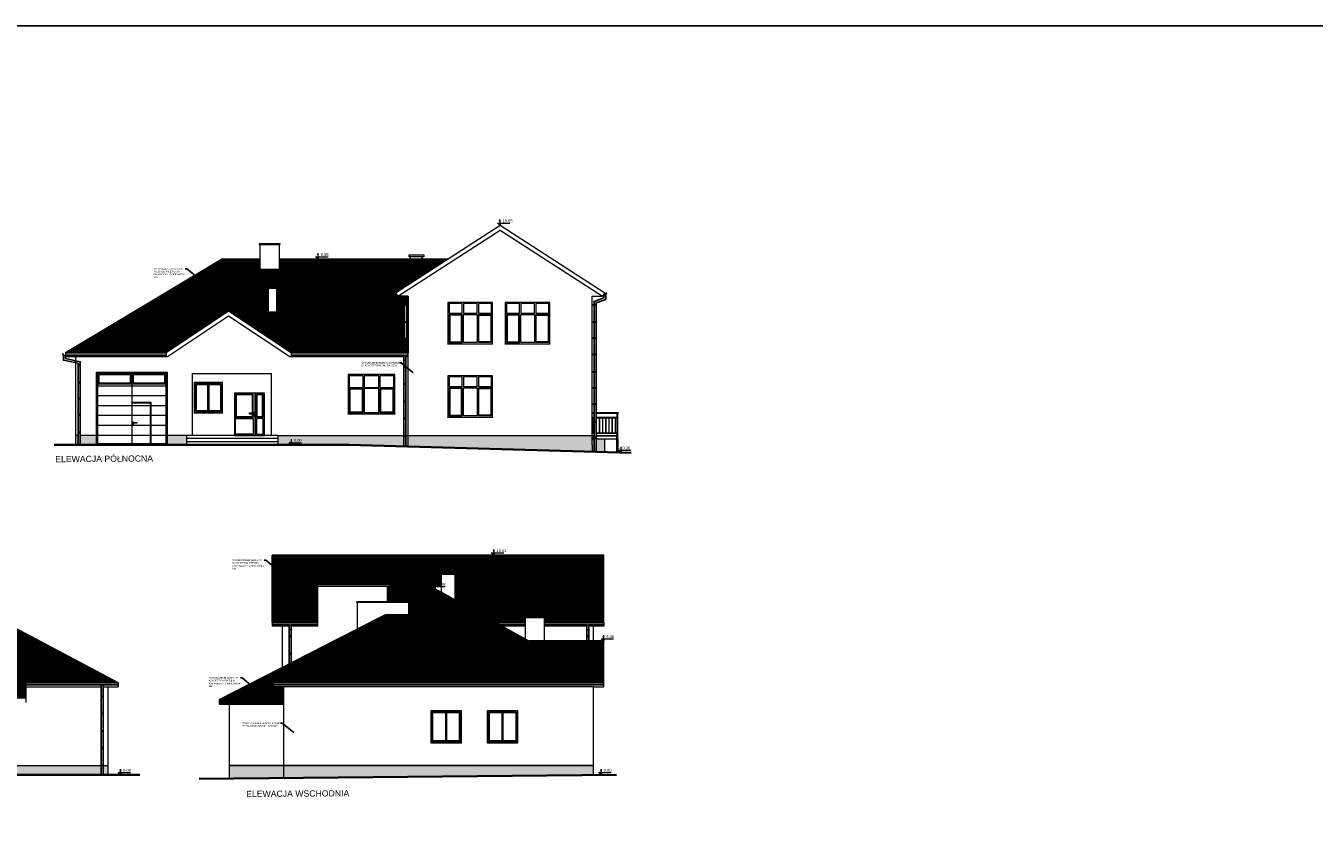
# Model space of a CAD drawing. Header units: millimetres. Extents: x -2720 to 125583, y -8970 to 34912.
# Tile 73 of 105: x 16755 to 22982, y 21323 to 25261. Entities that reach past the tile are written whole.
import ezdxf
from ezdxf import colors
from ezdxf.entities.mleader import LeaderData, LeaderLine
from ezdxf.enums import TextEntityAlignment as Align
from ezdxf.math import Vec2, Vec3

# ---------------------------------------------------------------- set-up
doc = ezdxf.new("R2010")
doc.units = ezdxf.units.MM
doc.layers.add('000_HATCH', color=253, linetype='Continuous', lineweight=5, transparency=0.5)
for name, color, linetype, lineweight in [('A_KONST_ISTNIEJĄCE', 83, 'Continuous', 25), ('A_OPISY', 40, 'Continuous', 9), ('A_WIDOK', 141, 'Continuous', 13)]:
    doc.layers.add(name, color=color, linetype=linetype, lineweight=lineweight)
doc.layers.add('A_RYNNY', color=71, linetype='Continuous')
doc.styles.add('APLUS', font='arial.ttf', dxfattribs={"width": 0.6})
doc.styles.get("Standard").update_dxf_attribs({"font": 'arial.ttf'})
pattern_1 = [(90, (-3039.768, -2375.465), (-6.35, 0), [])]
pattern_2 = [(90, (-7039.768, -2375.465), (-6.35, 0), [])]

# ---------------------------------------------------------------- blocks, each defined once
blk = doc.blocks.new('*U122')
at = {"layer": 'A_WIDOK', "ltscale": 2}
for p, q in [((8.9, 0), (8.9, -73)), ((9.9, 0), (9.9, -73))]:
    blk.add_line(p, q, dxfattribs=at)
blk = doc.blocks.new('*U123')
at = {"layer": 'A_WIDOK', "color": 0, "linetype": 'ByBlock', "lineweight": -2, "transparency": 16777216}
for p in [(13160.8, 20401.2), (13176.1, 20401.2), (13191.4, 20401.2), (13206.6, 20401.2), (13221.9, 20401.2), (13237.2, 20401.2), (13252.5, 20401.2), (13267.8, 20401.2)]:
    blk.add_blockref('*U122', p, dxfattribs=at)
blk = doc.blocks.new('*U8')
blk.add_hatch(color=256).paths.add_polyline_path([(0, 0.153), (-0.198, 0.153), (0, 0)])
blk.add_line((0, 0.153), (0, 0.4))
blk.add_lwpolyline([(0, 0.153), (0, 0), (-0.198, 0.153), (0.685, 0.153)])
at = {"style": 'APLUS', "width": 0.8}
blk.add_attdef('%%P_0.00', text='', height=0.2, dxfattribs=at).set_placement((-0.146, 0.153), align=Align.BOTTOM_LEFT)

msp = doc.modelspace()

# ---------------------------------------------------------------- hatches: boundary and pattern name
at = {"layer": '000_HATCH', "ltscale": 2}
h = msp.add_hatch(dxfattribs=at)
h.set_pattern_fill('ANSI31', color=256, scale=2, angle=45)
h.set_pattern_definition(pattern_1)
h.paths.add_polyline_path([(18584.38, 23914.45), (18594.38, 23914.45), (18594.38, 23913.29), (18603.42, 23913.29), (18603.42, 23954.99), (18553.42, 23954.99), (18542.57, 23971.8), (18795.55, 24134.99), (17979.42, 24134.99), (17979.42, 24084.2), (17888.42, 24084.2), (17888.42, 24134.99), (17705.42, 24134.99), (16947.42, 23681.99), (16997.42, 23681.99), (17243.39, 23681.99), (17229.79, 23692.51), (17243.39, 23692.51), (17243.39, 23681.99), (17433.37, 23681.99), (17735.42, 23883.01), (17721.82, 23893.53), (17735.42, 23893.53), (17735.42, 23883.01), (18037.46, 23681.99), (18375.29, 23681.99), (18361.69, 23692.51), (18375.29, 23692.51), (18375.29, 23681.99), (18603.42, 23681.99), (18603.42, 23751.76), (18594.38, 23751.76), (18594.38, 23750.61), (18584.38, 23750.61), (18584.38, 23709.32, -1), (18594.38, 23709.32, -1), (18584.38, 23709.32)])
h.paths.add_polyline_path([(17966.42, 23878.01), (17928.42, 23878.01), (17928.42, 23993.01), (17923.42, 23993.01), (17923.42, 23996.01), (17971.42, 23996.01), (17971.42, 23993.01), (17966.42, 23993.01)], flags=16)
h.paths.add_polyline_path([(18534.02, 23969.95), (18534.01, 23970.21), (18534.1, 23970.45), (18534.25, 23970.65), (18534.46, 23970.77), (18535.03, 23970.86), (18535.06, 23970.66), (18535.13, 23970.61), (18535.27, 23970.41), (18535.33, 23970.16), (18535.13, 23970.1), (18535.5, 23967.05), (18536.24, 23965.1), (18537.43, 23963.43), (18538.97, 23962.14), (18540.76, 23961.33), (18542.69, 23961.06), (18544.62, 23961.33), (18546.41, 23962.14), (18547.96, 23963.43), (18548, 23963.39), (18545.64, 23961.43), (18541.69, 23960.86), (18538.01, 23962.52), (18535.58, 23965.95), (18535.3, 23968.24), (18534.1, 23969.71)], flags=16)
h.paths.add_polyline_path([(17721.28, 23890.75), (17776.91, 23890.75), (17776.91, 23915.52), (17721.28, 23915.52)], flags=24)
h.paths.add_polyline_path([(17229.25, 23689.73), (17284.88, 23689.73), (17284.88, 23714.49), (17229.25, 23714.49)], flags=24)
h.paths.add_polyline_path([(18361.15, 23689.73), (18416.78, 23689.73), (18416.78, 23714.49), (18361.15, 23714.49)], flags=24)
h = msp.add_hatch(dxfattribs=at)
h.set_pattern_fill('LINE', color=256, scale=15)
h.set_pattern_definition([(0, (-13623.94, -11529.38), (0, 47.625), [])])
h.paths.add_polyline_path([(17101.42, 23531.24), (17267.42, 23531.24), (17267.42, 23242.99), (17101.42, 23242.99)])
h.paths.add_polyline_path([(17267.42, 23531.24), (17433.42, 23531.24), (17433.42, 23242.99), (17361.42, 23242.99), (17361.42, 23441.99), (17267.42, 23441.99)])
h.paths.add_polyline_path([(17267.42, 23437.99), (17357.42, 23437.99), (17357.42, 23242.99), (17267.42, 23242.99)], flags=17)
h.paths.add_polyline_path([(17289.07, 23354.26), (17275.82, 23354.26), (17275.82, 23359.55), (17272.34, 23359.55), (17272.34, 23332.97), (17275.82, 23332.97), (17275.82, 23351.3), (17289.07, 23351.3)], flags=16)
h = msp.add_hatch(dxfattribs=at)
h.set_pattern_fill('AR-SAND', color=256, scale=0.2)
h.set_pattern_definition([(37.5, (-3039.768, -2075.465), (-0.3200063, 9.7882647), [0, -7.7216, 0, -8.636, 0, -8.255]), (7.5, (-3039.768, -2075.465), (8.9904657, 14.336502), [0, -4.1656, 0, -6.9596, 0, -2.667]), (327.5, (-3046.016, -2075.465), (15.8198474, 0.0287437), [0, -2.54, 0, -9.144, 0, -11.938]), (317.5, (-3046.016, -2075.465), (15.271129, 4.4585865), [0, -1.27, 0, -5.9944, 0, -6.858])])
h.paths.add_polyline_path([(19551.92, 23265.99), (19511.42, 23265.99), (19511.42, 23203.51), (19551.92, 23202.38)])
h.paths.add_polyline_path([(19501.42, 23265.99), (19492.42, 23265.99), (19492.42, 23236.99), (19492.42, 23204.05), (19501.42, 23203.79)])
h.paths.add_polyline_path([(19492.42, 23265.99), (19492.42, 23281.99), (18603.42, 23281.99), (18603.42, 23228.96), (19492.42, 23204.05), (19492.42, 23236.99)])
h.paths.add_polyline_path([(18603.42, 23281.99), (18592.47, 23281.99), (18592.47, 23279.89), (18592.47, 23229.26), (18603.42, 23228.96)])
h.paths.add_polyline_path([(18582.47, 23281.99), (17973.42, 23281.99), (17973.42, 23236.99), (18316.75, 23236.99), (18582.47, 23229.54)])
h.paths.add_polyline_path([(17531.42, 23281.99), (17439.42, 23281.99), (17439.42, 23236.99), (17531.42, 23236.99)])
h.paths.add_polyline_path([(17095.42, 23281.99), (17018.45, 23281.99), (17018.45, 23236.99), (17095.42, 23236.99)])
h.paths.add_polyline_path([(17008.45, 23281.99), (16997.42, 23281.99), (16997.42, 23236.99), (17008.45, 23236.99)])
h.paths.add_polyline_path([(18025.83, 23244.73), (18080.91, 23244.73), (18080.91, 23269.49), (18025.83, 23269.49)], flags=24)
h = msp.add_hatch(dxfattribs=at)
h.set_pattern_fill('ANSI31', color=256, scale=2, angle=45)
h.set_pattern_definition(pattern_1)
h.paths.add_polyline_path([(19548.96, 22704.68), (17945.96, 22704.68), (17945.96, 22378.69), (18165.96, 22378.69), (18165.96, 22554.68), (18161.89, 22554.68), (18161.89, 22562.68), (18510.86, 22562.68), (18510.86, 22554.68), (18503.96, 22554.68), (18503.96, 22479.59), (18612.82, 22479.59), (18734.46, 22541.88), (18720.86, 22552.4), (18764.46, 22552.4), (18764.46, 22611.88), (18759.46, 22611.88), (18759.46, 22614.88), (18834.46, 22614.88), (18834.46, 22611.88), (18829.46, 22611.88), (18829.46, 22489.05), (19027.89, 22378.69), (19169.96, 22378.69), (19169.96, 22402.91), (19164.96, 22402.91), (19164.96, 22405.91), (19266.96, 22405.91), (19266.96, 22402.91), (19261.96, 22402.91), (19261.96, 22378.69), (19548.96, 22378.69)])
h.paths.add_polyline_path([(18720.33, 22549.62), (18775.95, 22549.62), (18775.95, 22574.39), (18720.33, 22574.39)], flags=24)
h = msp.add_hatch(dxfattribs=at)
h.set_pattern_fill('ANSI31', color=256, scale=2, angle=45)
h.set_pattern_definition(pattern_1)
h.paths.add_polyline_path([(16802.85, 22251.36), (16802.85, 22210.77), (16867.28, 22210.77), (16867.28, 22251.36)], flags=0)
h.paths.add_polyline_path([(15476.96, 22461.81), (15476.96, 22541.69), (15353.13, 22541.69)])
edge = h.paths.add_edge_path()
edge.add_line((15534.96, 22541.69), (15534.96, 22424.39))
edge.add_line((15534.96, 22424.39), (15605.8, 22378.69))
edge.add_line((15605.8, 22378.69), (15600.64, 22370.7))
edge.add_line((15600.64, 22370.7), (15600.64, 22370.07))
edge.add_line((15600.64, 22370.07), (15601.92, 22369))
edge.add_line((15601.92, 22369), (15603.72, 22368.2))
edge.add_line((15603.72, 22368.2), (15605.64, 22367.92))
edge.add_line((15605.64, 22367.92), (15607.57, 22368.2))
edge.add_line((15607.57, 22368.2), (15609.37, 22369))
edge.add_line((15609.37, 22369), (15610.91, 22370.29))
edge.add_line((15610.91, 22370.29), (15612.09, 22371.96))
edge.add_line((15612.09, 22371.96), (15612.84, 22373.91))
edge.add_line((15612.84, 22373.91), (15613.27, 22377.46))
edge.add_line((15613.27, 22377.46), (15613.24, 22377.44))
edge.add_line((15613.24, 22377.44), (15613.11, 22377.25))
edge.add_line((15613.11, 22377.25), (15613.05, 22377.01))
edge.add_line((15613.05, 22377.01), (15613, 22377.02))
edge.add_line((15613, 22377.02), (15613.56, 22379.16))
edge.add_line((15613.56, 22379.16), (15614.15, 22377.43))
edge.add_line((15614.15, 22377.43), (15614.24, 22377.31))
edge.add_line((15614.24, 22377.31), (15614.32, 22377.07))
edge.add_line((15614.32, 22377.07), (15614.32, 22376.81))
edge.add_line((15614.32, 22376.81), (15613.05, 22373.23))
edge.add_line((15613.05, 22373.23), (15610.64, 22369.82))
edge.add_line((15610.64, 22369.82), (15610.64, 22346.28))
edge.add_line((15610.64, 22346.28), (15563.96, 22329.36))
edge.add_line((15563.96, 22329.36), (15563.96, 22116.18))
edge.add_arc((15558.96, 22116.18), 5, -180, 0, ccw=False)
edge.add_line((15553.96, 22116.18), (15553.96, 22158.62))
edge.add_line((15553.96, 22158.62), (15544.96, 22158.62))
edge.add_line((15544.96, 22158.62), (15544.96, 22088.88))
edge.add_line((15544.96, 22088.88), (15141.96, 22088.88))
edge.add_line((15141.96, 22088.88), (15141.96, 22012.62))
edge.add_line((15141.96, 22012.62), (16754.96, 22012.62))
edge.add_line((16754.96, 22012.62), (16754.96, 22088.88))
edge.add_line((16754.96, 22088.88), (17200.96, 22088.88))
edge.add_line((17200.96, 22088.88), (16669.96, 22370.61))
edge.add_line((16669.96, 22370.61), (16669.96, 22298.62))
edge.add_line((16669.96, 22298.62), (16631.96, 22298.62))
edge.add_line((16631.96, 22298.62), (16631.96, 22390.77))
edge.add_line((16631.96, 22390.77), (16347.51, 22541.69))
edge.add_line((16347.51, 22541.69), (15534.96, 22541.69))
h = msp.add_hatch(dxfattribs=at)
h.set_pattern_fill('ANSI31', color=256, scale=2, angle=45)
h.set_pattern_definition(pattern_2)
h.paths.add_polyline_path([(18606.96, 22476.59), (18606.96, 22418.37), (18493.27, 22418.37), (17688.96, 22006.48), (17688.96, 21984.01), (18002.96, 21984.01), (18002.96, 22068.88), (17952.96, 22068.88), (17952.96, 22088.88), (19548.96, 22088.88), (18734.46, 22541.88)])
h = msp.add_hatch(dxfattribs=at)
h.set_pattern_fill('ANSI31', color=256, scale=2, angle=45)
h.set_pattern_definition(pattern_2)
h.paths.add_polyline_path([(19548.96, 22289.91), (19187.52, 22289.91), (19548.96, 22088.88)])
h = msp.add_hatch(dxfattribs=at)
h.set_pattern_fill('AR-SAND', color=256, scale=0.2)
h.set_pattern_definition([(37.5, (-3039.768, -1975.465), (-0.3200063, 9.7882647), [0, -7.7216, 0, -8.636, 0, -8.255]), (7.5, (-3039.768, -1975.465), (8.9904657, 14.336502), [0, -4.1656, 0, -6.9596, 0, -2.667]), (327.5, (-3046.016, -1975.465), (15.8198474, 0.0287437), [0, -2.54, 0, -9.144, 0, -11.938]), (317.5, (-3046.016, -1975.465), (15.271129, 4.4585865), [0, -1.27, 0, -5.9944, 0, -6.858])])
h.paths.add_polyline_path([(17119.32, 21688.88), (16704.96, 21688.88), (16704.96, 21643.88), (17119.32, 21643.88)])
h.paths.add_polyline_path([(17150.96, 21688.88), (17129.32, 21688.88), (17129.32, 21687.78), (17129.32, 21643.88), (17150.96, 21643.88)])
h = msp.add_hatch(dxfattribs=at)
h.set_pattern_fill('AR-SAND', color=256, scale=0.2)
h.set_pattern_definition([(37.5, (-3039.768, -1875.465), (-0.3200063, 9.7882647), [0, -7.7216, 0, -8.636, 0, -8.255]), (7.5, (-3039.768, -1875.465), (8.9904657, 14.336502), [0, -4.1656, 0, -6.9596, 0, -2.667]), (327.5, (-3046.016, -1875.465), (15.8198474, 0.0287437), [0, -2.54, 0, -9.144, 0, -11.938]), (317.5, (-3046.016, -1875.465), (15.271129, 4.4585865), [0, -1.27, 0, -5.9944, 0, -6.858])])
h.paths.add_polyline_path([(19498.96, 21688.88), (18002.96, 21688.88), (18002.96, 21627.64), (19498.96, 21642.76)])
h.paths.add_polyline_path([(18002.96, 21688.88), (17738.96, 21688.88), (17738.96, 21624.97), (18002.96, 21627.64)])

# ---------------------------------------------------------------- linework, layer by layer
msp.add_line((17935.36, 23749.94), (17935.36, 23749.94), dxfattribs=at)
at = {"layer": 'A_KONST_ISTNIEJĄCE', "ltscale": 2}
msp.add_lwpolyline([(6506.42, 11214.7), (39689.59, 11214.7), (39689.59, 25260.89), (6506.42, 25260.89)], close=True, dxfattribs=at)
at = {"layer": 'A_RYNNY'}
for p, q in [((18594.38, 23913.29), (18603.38, 23913.29)), ((19501.42, 23913.26), (19492.42, 23913.26)), ((18594.38, 23830), (18603.38, 23830)), ((19501.42, 23829.97), (19492.42, 23829.97)), ((18594.38, 23751.76), (18603.38, 23751.76)), ((19501.42, 23751.73), (19492.42, 23751.73)), ((18582.47, 23669.99), (18582.47, 23229.54)), ((18592.47, 23669.99), (18592.47, 23229.26)), ((19501.42, 23673.41), (19492.42, 23673.41)), ((19501.42, 23590.12), (19492.42, 23590.12)), ((19501.42, 23511.88), (19492.42, 23511.88)), ((19501.42, 23433.56), (19492.42, 23433.56)), ((19501.42, 23349.12), (19492.42, 23349.12)), ((19501.42, 23270.88), (19492.42, 23270.88)), ((18165.96, 22377.69), (17945.96, 22377.69)), ((18027.35, 22367.69), (17945.96, 22367.69)), ((18027.35, 22367.69), (18027.35, 22179.77)), ((18165.96, 22367.69), (18037.35, 22367.69)), ((18037.35, 22367.69), (18037.35, 22184.89)), ((19169.96, 22377.69), (19029.68, 22377.69)), ((19169.96, 22367.69), (19047.66, 22367.69)), ((19548.96, 22377.69), (19261.96, 22377.69)), ((19466.2, 22367.69), (19261.96, 22367.69)), ((19466.2, 22367.69), (19466.2, 22289.91)), ((19548.96, 22367.69), (19476.2, 22367.69)), ((19476.2, 22367.69), (19476.2, 22289.91)), ((16754.96, 22087.88), (17200.96, 22087.88)), ((16754.96, 22077.88), (17200.96, 22077.88)), ((17119.32, 22077.88), (17119.32, 21643.88)), ((17129.32, 22077.88), (17129.32, 21643.88)), ((19548.96, 22087.88), (17952.96, 22087.88)), ((19548.96, 22077.88), (17952.96, 22077.88))]:
    msp.add_line(p, q, dxfattribs=at)
for points in [[(18548, 23963.39), (18546.44, 23962.1), (18544.63, 23961.29), (18542.69, 23961.01), (18540.75, 23961.29), (18538.94, 23962.1), (18537.39, 23963.39), (18536.2, 23965.08), (18535.45, 23967.04), (18535.19, 23969.15), (18534.47, 23969.4), (18534.26, 23969.52), (18534.1, 23969.71), (18534.02, 23969.95), (18534.01, 23970.21), (18534.1, 23970.45), (18534.25, 23970.65), (18534.46, 23970.77), (18534.69, 23970.81), (18534.93, 23970.75), (18535.13, 23970.61), (18535.27, 23970.41), (18535.33, 23970.16), (18535.29, 23970.14), (18535.22, 23970.38), (18535.09, 23970.58), (18534.91, 23970.71), (18534.69, 23970.76), (18534.48, 23970.72), (18534.28, 23970.61), (18534.14, 23970.43), (18534.06, 23970.2), (18534.07, 23969.96), (18534.15, 23969.73), (18534.29, 23969.55), (18534.49, 23969.44), (18535.24, 23969.18), (18535.5, 23967.05), (18536.24, 23965.1), (18537.43, 23963.43), (18538.97, 23962.14), (18540.76, 23961.33), (18542.69, 23961.06), (18544.62, 23961.33), (18546.41, 23962.14), (18547.96, 23963.43)], [(18537.69, 23963.16), (18537.69, 23939.42), (18584.38, 23922.5), (18584.38, 23709.32)], [(18594.38, 23709.32), (18594.38, 23930.06), (18547.69, 23946.98), (18547.69, 23963.16)], [(19501.42, 23203.79), (19501.42, 23930.02), (19548.1, 23946.94), (19548.1, 23963.13)], [(19558.1, 23963.13), (19558.1, 23939.38), (19511.42, 23922.46), (19511.42, 23203.51)], [(19547.8, 23963.36), (19549.35, 23962.06), (19551.16, 23961.25), (19553.1, 23960.97), (19555.04, 23961.25), (19556.85, 23962.06), (19558.41, 23963.36), (19559.6, 23965.04), (19560.35, 23967.01), (19560.6, 23969.11), (19561.33, 23969.36), (19561.54, 23969.48), (19561.69, 23969.68), (19561.78, 23969.92), (19561.78, 23970.17), (19561.7, 23970.42), (19561.54, 23970.61), (19561.34, 23970.74), (19561.1, 23970.77), (19560.87, 23970.72), (19560.67, 23970.58), (19560.53, 23970.37), (19560.46, 23970.12), (19560.51, 23970.11), (19560.57, 23970.35), (19560.7, 23970.54), (19560.89, 23970.67), (19561.1, 23970.72), (19561.32, 23970.69), (19561.51, 23970.57), (19561.65, 23970.39), (19561.73, 23970.17), (19561.73, 23969.92), (19561.65, 23969.7), (19561.5, 23969.52), (19561.3, 23969.41), (19560.56, 23969.15), (19560.3, 23967.02), (19559.55, 23965.07), (19558.37, 23963.39), (19556.83, 23962.11), (19555.03, 23961.3), (19553.1, 23961.02), (19551.18, 23961.3), (19549.38, 23962.11), (19547.84, 23963.39)], [(16947.45, 23669.95), (16945.9, 23668.66), (16944.09, 23667.85), (16942.15, 23667.57), (16940.21, 23667.85), (16938.4, 23668.66), (16936.85, 23669.95), (16935.65, 23671.64), (16934.91, 23673.6), (16934.65, 23675.71), (16933.93, 23675.96), (16933.72, 23676.08), (16933.56, 23676.27), (16933.47, 23676.51), (16933.47, 23676.77), (16933.55, 23677.01), (16933.71, 23677.21), (16933.92, 23677.33), (16934.15, 23677.37), (16934.38, 23677.32), (16934.58, 23677.18), (16934.73, 23676.97), (16934.79, 23676.72), (16934.74, 23676.71), (16934.68, 23676.95), (16934.55, 23677.14), (16934.36, 23677.27), (16934.15, 23677.32), (16933.93, 23677.29), (16933.74, 23677.17), (16933.6, 23676.99), (16933.52, 23676.76), (16933.52, 23676.52), (16933.6, 23676.3), (16933.75, 23676.12), (16933.95, 23676), (16934.7, 23675.75), (16934.95, 23673.62), (16935.7, 23671.66), (16936.88, 23669.99), (16938.43, 23668.7), (16940.22, 23667.9), (16942.15, 23667.62), (16944.08, 23667.9), (16945.87, 23668.7), (16947.42, 23669.99)], [(16937.15, 23669.72), (16937.15, 23645.98), (17008.45, 23630.94), (17008.45, 23236.99)], [(17018.45, 23236.99), (17018.45, 23638.5), (16947.15, 23653.54), (16947.15, 23669.72)], [(17433.37, 23680.99), (16997.42, 23680.99), (16947.42, 23680.99)], [(17433.37, 23669.99), (16997.42, 23669.99), (16947.42, 23669.99)], [(18603.42, 23680.99), (18037.46, 23680.99)], [(18582.47, 23669.99), (18037.46, 23669.99)], [(18603.42, 23669.99), (18592.47, 23669.99)]]:
    msp.add_lwpolyline(points, dxfattribs=at)
for points in [[(18584.38, 23914.45), (18594.38, 23914.45), (18594.38, 23912.14), (18584.38, 23912.14)], [(19511.42, 23914.41), (19501.42, 23914.41), (19501.42, 23912.11), (19511.42, 23912.11)], [(18584.38, 23831.15), (18594.38, 23831.15), (18594.38, 23828.85), (18584.38, 23828.85)], [(19511.42, 23831.12), (19501.42, 23831.12), (19501.42, 23828.81), (19511.42, 23828.81)], [(18584.38, 23752.91), (18594.38, 23752.91), (18594.38, 23750.61), (18584.38, 23750.61)], [(19511.42, 23752.88), (19501.42, 23752.88), (19501.42, 23750.57), (19511.42, 23750.57)], [(19511.42, 23674.56), (19501.42, 23674.56), (19501.42, 23672.26), (19511.42, 23672.26)], [(17008.45, 23622.89), (17018.45, 23622.89), (17018.45, 23620.59), (17008.45, 23620.59)], [(18582.47, 23615.37), (18592.47, 23615.37), (18592.47, 23613.07), (18582.47, 23613.07)], [(19511.42, 23591.27), (19501.42, 23591.27), (19501.42, 23588.96), (19511.42, 23588.96)], [(17008.45, 23539.6), (17018.45, 23539.6), (17018.45, 23537.29), (17008.45, 23537.29)], [(18582.47, 23532.08), (18592.47, 23532.08), (18592.47, 23529.77), (18582.47, 23529.77)], [(19511.42, 23513.03), (19501.42, 23513.03), (19501.42, 23510.73), (19511.42, 23510.73)], [(17008.45, 23461.36), (17018.45, 23461.36), (17018.45, 23459.05), (17008.45, 23459.05)], [(18582.47, 23448.78), (18592.47, 23448.78), (18592.47, 23446.48), (18582.47, 23446.48)], [(19511.42, 23434.72), (19501.42, 23434.72), (19501.42, 23432.41), (19511.42, 23432.41)], [(17008.45, 23383.04), (17018.45, 23383.04), (17018.45, 23380.74), (17008.45, 23380.74)], [(18582.47, 23365.49), (18592.47, 23365.49), (18592.47, 23363.18), (18582.47, 23363.18)], [(17008.45, 23299.75), (17018.45, 23299.75), (17018.45, 23297.44), (17008.45, 23297.44)], [(19511.42, 23350.27), (19501.42, 23350.27), (19501.42, 23347.96), (19511.42, 23347.96)], [(18582.47, 23282.19), (18592.47, 23282.19), (18592.47, 23279.89), (18582.47, 23279.89)], [(19511.42, 23272.03), (19501.42, 23272.03), (19501.42, 23269.73), (19511.42, 23269.73)], [(18027.35, 22313.08), (18037.35, 22313.08), (18037.35, 22310.77), (18027.35, 22310.77)], [(19466.2, 22313.08), (19476.2, 22313.08), (19476.2, 22310.77), (19466.2, 22310.77)], [(18027.35, 22229.78), (18037.35, 22229.78), (18037.35, 22227.48), (18027.35, 22227.48)], [(17119.32, 22023.27), (17129.32, 22023.27), (17129.32, 22020.96), (17119.32, 22020.96)], [(17119.32, 21939.97), (17129.32, 21939.97), (17129.32, 21937.67), (17119.32, 21937.67)], [(17119.32, 21856.68), (17129.32, 21856.68), (17129.32, 21854.37), (17119.32, 21854.37)], [(17119.32, 21773.38), (17129.32, 21773.38), (17129.32, 21771.08), (17119.32, 21771.08)], [(17119.32, 21690.09), (17129.32, 21690.09), (17129.32, 21687.78), (17119.32, 21687.78)]]:
    msp.add_lwpolyline(points, close=True, dxfattribs=at)
msp.add_circle((18589.38, 23709.32), 5, dxfattribs=at)
for centre in [(18587.47, 23679.06), (18587.47, 23656.69), (18032.35, 22376.77), (19471.2, 22376.77), (18032.35, 22354.39), (19471.2, 22354.39), (17124.32, 22086.96), (17124.32, 22064.59)]:
    msp.add_arc(centre, 10.36, 241.145527, 298.854473, dxfattribs=at)
at = {"layer": 'A_WIDOK', "ltscale": 2}
for p, q in [((17705.42, 24134.99), (16947.42, 23681.99)), ((17705.42, 24134.99), (17888.42, 24134.99)), ((17979.42, 24134.99), (18795.55, 24134.99)), ((18603.42, 23661.99), (18603.42, 23954.99)), ((19492.42, 23661.99), (19492.42, 23954.99)), ((19492.42, 23954.99), (19542.42, 23954.99)), ((19553.26, 23971.8), (19542.42, 23954.99)), ((16947.42, 23681.99), (16947.42, 23661.99)), ((17433.37, 23681.99), (17433.37, 23661.99)), ((18037.46, 23681.99), (18037.46, 23661.99)), ((16997.42, 23236.99), (16997.42, 23661.99)), ((18603.42, 23228.96), (18603.42, 23661.99)), ((19492.42, 23236.99), (19492.42, 23661.99)), ((17267.42, 23580.99), (17267.42, 23236.99)), ((17561.42, 23281.99), (17561.42, 23581.99)), ((17561.42, 23581.99), (17943.42, 23581.99)), ((17943.42, 23281.99), (17943.42, 23581.99)), ((17863.42, 23486.99), (17863.42, 23281.99)), ((19492.42, 23392.99), (19501.42, 23392.99)), ((19492.42, 23389.99), (19501.42, 23389.99)), ((19492.42, 23369.99), (19501.42, 23369.99)), ((19492.42, 23367.99), (19501.42, 23367.99)), ((19511.42, 23392.99), (19617.42, 23392.99)), ((19511.42, 23389.99), (19617.42, 23389.99)), ((19511.42, 23369.99), (19612.92, 23369.99)), ((19511.42, 23367.99), (19612.92, 23367.99)), ((19612.92, 23389.99), (19612.92, 23389.99)), ((19612.92, 23389.99), (19615.92, 23389.99)), ((19612.92, 23282.99), (19612.92, 23389.99)), ((19615.92, 23264.99), (19615.92, 23389.99)), ((19617.42, 23392.99), (19617.42, 23392.99)), ((19617.42, 23392.99), (19617.42, 23389.99)), ((19492.42, 23294.99), (19501.42, 23294.99)), ((19492.42, 23292.99), (19501.42, 23292.99)), ((19511.42, 23294.99), (19612.92, 23294.99)), ((19511.42, 23292.99), (19612.92, 23292.99)), ((17008.45, 23281.99), (16997.42, 23281.99)), ((17095.42, 23281.99), (17018.45, 23281.99)), ((17531.42, 23281.99), (17439.42, 23281.99)), ((17973.42, 23281.99), (17531.42, 23281.99)), ((17531.42, 23281.99), (17531.42, 23236.99)), ((17973.42, 23266.99), (17531.42, 23266.99)), ((17973.42, 23251.99), (17531.42, 23251.99)), ((17973.42, 23281.99), (17973.42, 23236.99)), ((17973.42, 23281.99), (18582.47, 23281.99)), ((18221.81, 23236.99), (18221.81, 23236.99)), ((18592.47, 23281.99), (18603.42, 23281.99)), ((18603.42, 23281.99), (19492.42, 23281.99)), ((19492.42, 23282.99), (19501.42, 23282.99)), ((19492.42, 23280.99), (19501.42, 23280.99)), ((19492.42, 23265.99), (19501.42, 23265.99)), ((19492.42, 23236.99), (19492.42, 23204.05)), ((19511.42, 23282.99), (19613.42, 23282.99)), ((19511.42, 23280.99), (19613.42, 23280.99)), ((19511.42, 23265.99), (19611.42, 23265.99)), ((19551.92, 23265.99), (19551.92, 23201.66)), ((19611.42, 23200.33), (19611.42, 23280.99)), ((19612.92, 23264.99), (19612.92, 23280.99)), ((19612.92, 23264.99), (19615.92, 23264.99)), ((19612.92, 23264.99), (19612.92, 23200.29)), ((19613.42, 23280.99), (19613.42, 23282.99)), ((19615.92, 23264.99), (19615.92, 23200.22)), ((19548.96, 22704.68), (17945.96, 22704.68)), ((17945.96, 22378.69), (17945.96, 22704.68)), ((19548.96, 22378.69), (19548.96, 22704.68)), ((18165.96, 22361.88), (18165.96, 22554.68)), ((18503.96, 22554.68), (18165.96, 22554.68)), ((18503.96, 22479.59), (18503.96, 22554.68)), ((18606.96, 22476.59), (18734.46, 22541.88)), ((18734.46, 22541.88), (19548.96, 22088.88)), ((16669.96, 22370.61), (17200.96, 22088.88)), ((17688.96, 22006.48), (18493.27, 22418.37)), ((18165.96, 22378.69), (17945.96, 22378.69)), ((17945.96, 22378.69), (17945.96, 22361.88)), ((18027.35, 22361.88), (17945.96, 22361.88)), ((17995.96, 22163.7), (17995.96, 22361.88)), ((18165.96, 22361.88), (18037.35, 22361.88)), ((19169.96, 22378.69), (19027.89, 22378.69)), ((19169.96, 22361.88), (19058.1, 22361.88)), ((19169.96, 22299.67), (19169.96, 22402.91)), ((19261.96, 22402.91), (19169.96, 22402.91)), ((19261.96, 22289.91), (19261.96, 22402.91)), ((19548.96, 22378.69), (19261.96, 22378.69)), ((19466.2, 22361.88), (19261.96, 22361.88)), ((19548.96, 22361.88), (19476.2, 22361.88)), ((19498.96, 22289.91), (19498.96, 22361.88)), ((19548.96, 22378.69), (19548.96, 22361.88)), ((19548.96, 22289.91), (19187.52, 22289.91)), ((19548.96, 22088.88), (19548.96, 22289.91)), ((16754.96, 22088.88), (17200.96, 22088.88)), ((16754.96, 22088.88), (16754.96, 21992.62)), ((16754.96, 22068.88), (17119.32, 22068.88)), ((17129.32, 22068.88), (17200.96, 22068.88)), ((17150.96, 22068.88), (17150.96, 21643.88)), ((17200.96, 22088.88), (17200.96, 22068.88)), ((17952.96, 22068.88), (17952.96, 22088.88)), ((19548.96, 22088.88), (17952.96, 22088.88)), ((18002.96, 22068.88), (17952.96, 22068.88)), ((18002.96, 21627.64), (18002.96, 22068.88)), ((19498.96, 22068.88), (18002.96, 22068.88)), ((19498.96, 21642.76), (19498.96, 22068.88)), ((19498.96, 22068.88), (19548.96, 22068.88)), ((19548.96, 22068.88), (19548.96, 22088.88)), ((17688.96, 22006.48), (17688.96, 21984.01)), ((17688.96, 21984.01), (18002.96, 21984.01)), ((17738.96, 21624.97), (17738.96, 21984.01)), ((16704.96, 21688.88), (17150.96, 21688.88)), ((18002.96, 21688.88), (17738.96, 21688.88)), ((19498.96, 21688.88), (18002.96, 21688.88))]:
    msp.add_line(p, q, dxfattribs=at)
at = {"layer": 'A_WIDOK', "lineweight": 35, "ltscale": 2}
msp.add_line((19610.46, 21643.88), (17592.68, 21623.49), dxfattribs=at)
at = {"layer": 'A_WIDOK', "ltscale": 2}
for points in [[(18603.42, 23954.99), (18553.42, 23954.99), (18542.57, 23971.8), (19047.92, 24297.79), (19553.26, 23971.8)], [(18553.42, 23954.99), (19047.92, 24273.99), (19542.42, 23954.99)], [(17979.42, 24134.99), (18795.55, 24134.99), (18542.57, 23971.8), (18553.42, 23954.99), (18603.42, 23954.99), (18603.42, 23681.99), (18037.46, 23681.99), (17735.42, 23883.01), (17433.37, 23681.99), (16947.42, 23681.99), (17705.42, 24134.99)], [(17705.42, 24134.99), (17888.42, 24134.99)], [(18671.42, 24144.99), (18613.42, 24144.99), (18613.42, 24134.99)], [(18671.42, 24134.99), (18671.42, 24144.99)], [(18613.42, 24017.49), (18613.42, 24017.49), (18671.42, 24054.91)], [(18603.42, 23681.99), (18037.46, 23681.99), (17735.42, 23883.01), (17433.37, 23681.99), (16997.42, 23681.99), (16947.42, 23681.99)], [(18582.47, 23661.99), (18031.42, 23661.99), (17735.42, 23858.99), (17439.42, 23661.99), (16997.42, 23661.99), (16947.42, 23661.99)], [(18603.42, 23661.99), (18592.47, 23661.99)], [(17361.42, 23236.99), (17361.42, 23441.99), (17267.42, 23441.99)], [(17357.42, 23236.99), (17357.42, 23437.99), (17267.42, 23437.99)], [(17273.04, 23344.85), (17291.86, 23344.87)], [(17273.94, 23335.42), (17273.94, 23333.64)], [(17274.32, 23335.42), (17274.32, 23333.63)], [(17738.96, 21688.88), (19498.96, 21688.88)]]:
    msp.add_lwpolyline(points, dxfattribs=at)
for points in [[(17984.42, 24207.99), (17883.42, 24207.99), (17883.42, 24204.99), (17984.42, 24204.99)], [(17888.42, 24204.99), (17979.42, 24204.99), (17979.42, 24084.2), (17888.42, 24084.2)], [(18608.42, 24154.99), (18678.42, 24154.99), (18678.42, 24144.99), (18608.42, 24144.99)], [(17971.42, 23996.01), (17923.42, 23996.01), (17923.42, 23993.01), (17971.42, 23993.01)], [(17928.42, 23993.01), (17966.42, 23993.01), (17966.42, 23878.01), (17928.42, 23878.01)], [(19011.42, 23924.99), (18795.42, 23924.99), (18795.42, 23724.99), (19011.42, 23724.99)], [(18864.42, 23918.99), (18801.42, 23918.99), (18801.42, 23872.55), (18864.42, 23872.55)], [(18936.42, 23918.99), (18870.42, 23918.99), (18870.42, 23872.55), (18936.42, 23872.55)], [(19005.42, 23918.99), (18942.42, 23918.99), (18942.42, 23872.55), (19005.42, 23872.55)], [(19288.42, 23924.99), (19072.42, 23924.99), (19072.42, 23724.99), (19288.42, 23724.99)], [(19141.42, 23918.99), (19078.42, 23918.99), (19078.42, 23872.55), (19141.42, 23872.55)], [(19213.42, 23918.99), (19147.42, 23918.99), (19147.42, 23872.55), (19213.42, 23872.55)], [(19282.42, 23918.99), (19219.42, 23918.99), (19219.42, 23872.55), (19282.42, 23872.55)], [(18864.42, 23866.55), (18801.42, 23866.55), (18801.42, 23730.99), (18864.42, 23730.99)], [(18861.42, 23863.55), (18804.42, 23863.55), (18804.42, 23733.99), (18861.42, 23733.99)], [(18870.42, 23866.55), (18936.42, 23866.55), (18936.42, 23730.99), (18870.42, 23730.99)], [(18942.42, 23866.55), (19005.42, 23866.55), (19005.42, 23730.99), (18942.42, 23730.99)], [(18945.42, 23863.55), (19002.42, 23863.55), (19002.42, 23733.99), (18945.42, 23733.99)], [(19141.42, 23866.55), (19078.42, 23866.55), (19078.42, 23730.99), (19141.42, 23730.99)], [(19138.42, 23863.55), (19081.42, 23863.55), (19081.42, 23733.99), (19138.42, 23733.99)], [(19147.42, 23866.55), (19213.42, 23866.55), (19213.42, 23730.99), (19147.42, 23730.99)], [(19219.42, 23866.55), (19282.42, 23866.55), (19282.42, 23730.99), (19219.42, 23730.99)], [(19222.42, 23863.55), (19279.42, 23863.55), (19279.42, 23733.99), (19222.42, 23733.99)], [(18795.42, 23724.99), (19011.42, 23724.99), (19011.42, 23722.99), (18795.42, 23722.99)], [(19072.42, 23724.99), (19288.42, 23724.99), (19288.42, 23722.99), (19072.42, 23722.99)], [(17439.42, 23236.99), (17439.42, 23586.99), (17095.42, 23586.99), (17095.42, 23236.99)], [(17433.42, 23242.99), (17433.42, 23580.99), (17101.42, 23580.99), (17101.42, 23242.99)], [(17267.42, 23580.99), (17101.42, 23580.99), (17101.42, 23531.24), (17267.42, 23531.24)], [(17261.42, 23574.99), (17107.42, 23574.99), (17107.42, 23537.24), (17261.42, 23537.24)], [(17433.42, 23580.99), (17267.42, 23580.99), (17267.42, 23531.24), (17433.42, 23531.24)], [(17427.42, 23574.99), (17273.42, 23574.99), (17273.42, 23537.24), (17427.42, 23537.24)], [(18539.42, 23576.99), (18312.42, 23576.99), (18312.42, 23386.99), (18539.42, 23386.99)], [(18318.42, 23514.74), (18385.08, 23514.74), (18385.08, 23570.99), (18318.42, 23570.99)], [(18391.08, 23514.74), (18460.75, 23514.74), (18460.75, 23570.99), (18391.08, 23570.99)], [(18466.75, 23514.74), (18533.42, 23514.74), (18533.42, 23570.99), (18466.75, 23570.99)], [(19011.42, 23570.99), (18795.42, 23570.99), (18795.42, 23370.99), (19011.42, 23370.99)], [(18864.42, 23564.99), (18801.42, 23564.99), (18801.42, 23518.55), (18864.42, 23518.55)], [(18936.42, 23564.99), (18870.42, 23564.99), (18870.42, 23518.55), (18936.42, 23518.55)], [(19005.42, 23564.99), (18942.42, 23564.99), (18942.42, 23518.55), (19005.42, 23518.55)], [(17705.42, 23537.99), (17569.42, 23537.99), (17569.42, 23391.99), (17705.42, 23391.99)], [(17699.42, 23531.99), (17575.42, 23531.99), (17575.42, 23397.99), (17699.42, 23397.99)], [(17575.42, 23531.99), (17637.42, 23531.99), (17637.42, 23397.99), (17575.42, 23397.99)], [(17579.42, 23527.99), (17633.42, 23527.99), (17633.42, 23401.99), (17579.42, 23401.99)], [(17699.42, 23531.99), (17637.42, 23531.99), (17637.42, 23397.99), (17699.42, 23397.99)], [(17641.42, 23527.99), (17695.42, 23527.99), (17695.42, 23401.99), (17641.42, 23401.99)], [(17908.42, 23486.99), (17763.42, 23486.99), (17763.42, 23281.99), (17908.42, 23281.99)], [(17863.42, 23486.99), (17763.42, 23486.99), (17763.42, 23281.99), (17863.42, 23281.99)], [(17854.42, 23480.99), (17769.42, 23480.99), (17769.42, 23370.49), (17854.42, 23370.49)], [(17851.42, 23477.99), (17772.42, 23477.99), (17772.42, 23373.49), (17851.42, 23373.49)], [(17908.42, 23486.99), (17863.42, 23486.99), (17863.42, 23281.99), (17908.42, 23281.99)], [(17902.42, 23480.99), (17869.42, 23480.99), (17869.42, 23370.49), (17902.42, 23370.49)], [(17899.42, 23477.99), (17872.42, 23477.99), (17872.42, 23373.49), (17899.42, 23373.49)], [(18385.08, 23508.74), (18318.42, 23508.74), (18318.42, 23392.99), (18385.08, 23392.99)], [(18382.08, 23505.74), (18321.42, 23505.74), (18321.42, 23395.99), (18382.08, 23395.99)], [(18460.75, 23508.74), (18391.08, 23508.74), (18391.08, 23392.99), (18460.75, 23392.99)], [(18533.42, 23508.74), (18466.75, 23508.74), (18466.75, 23392.99), (18533.42, 23392.99)], [(18530.42, 23505.74), (18469.75, 23505.74), (18469.75, 23395.99), (18530.42, 23395.99)], [(18864.42, 23512.55), (18801.42, 23512.55), (18801.42, 23376.99), (18864.42, 23376.99)], [(18861.42, 23509.55), (18804.42, 23509.55), (18804.42, 23379.99), (18861.42, 23379.99)], [(18870.42, 23512.55), (18936.42, 23512.55), (18936.42, 23376.99), (18870.42, 23376.99)], [(18942.42, 23512.55), (19005.42, 23512.55), (19005.42, 23376.99), (18942.42, 23376.99)], [(18945.42, 23509.55), (19002.42, 23509.55), (19002.42, 23379.99), (18945.42, 23379.99)], [(17569.42, 23391.99), (17705.42, 23391.99), (17705.42, 23389.99), (17569.42, 23389.99)], [(17769.42, 23364.49), (17854.42, 23364.49), (17854.42, 23287.99), (17769.42, 23287.99)], [(17858.37, 23390.29), (17835.15, 23390.29), (17835.15, 23387.38), (17858.37, 23387.38)], [(17860.15, 23393.65), (17856.53, 23393.65), (17856.53, 23373.69), (17860.15, 23373.69)], [(17869.42, 23287.99), (17902.42, 23287.99), (17902.42, 23364.49), (17869.42, 23364.49)], [(18312.42, 23386.99), (18539.42, 23386.99), (18539.42, 23384.99), (18312.42, 23384.99)], [(18795.42, 23370.99), (19011.42, 23370.99), (19011.42, 23368.99), (18795.42, 23368.99)], [(18834.46, 22614.88), (18759.46, 22614.88), (18759.46, 22611.88), (18834.46, 22611.88)], [(18764.46, 22611.88), (18829.46, 22611.88), (18829.46, 22489.05), (18764.46, 22525.2)], [(18510.86, 22562.68), (18161.89, 22562.68), (18161.89, 22554.68), (18510.86, 22554.68)], [(18611.96, 22479.59), (18352.99, 22479.59), (18352.99, 22476.59), (18611.96, 22476.59)], [(18493.27, 22418.37), (18606.96, 22418.37), (18606.96, 22476.59), (18357.07, 22476.59), (18357.07, 22348.62)], [(19266.96, 22405.91), (19164.96, 22405.91), (19164.96, 22402.91), (19266.96, 22402.91)], [(16802.85, 22251.36), (16867.28, 22251.36), (16867.28, 22210.77), (16802.85, 22210.77)], [(18713.96, 21798.88), (18713.96, 21953.88), (18858.96, 21953.88), (18858.96, 21798.88)], [(18719.96, 21804.88), (18719.96, 21947.88), (18852.96, 21947.88), (18852.96, 21804.88)], [(18722.96, 21944.88), (18783.46, 21944.88), (18783.46, 21807.88), (18722.96, 21807.88)], [(18789.46, 21944.88), (18849.96, 21944.88), (18849.96, 21807.88), (18789.46, 21807.88)], [(18986.96, 21798.88), (18986.96, 21953.88), (19131.96, 21953.88), (19131.96, 21798.88)], [(18992.96, 21804.88), (18992.96, 21947.88), (19125.96, 21947.88), (19125.96, 21804.88)], [(18995.96, 21944.88), (19056.46, 21944.88), (19056.46, 21807.88), (18995.96, 21807.88)], [(19062.46, 21944.88), (19122.96, 21944.88), (19122.96, 21807.88), (19062.46, 21807.88)], [(18858.96, 21796.88), (18713.96, 21796.88), (18713.96, 21798.88), (18858.96, 21798.88)], [(19131.96, 21796.88), (18986.96, 21796.88), (18986.96, 21798.88), (19131.96, 21798.88)]]:
    msp.add_lwpolyline(points, close=True, dxfattribs=at)
for points in [[(17276.29, 23344.86), (17276.29, 23345.7, 0.4707029), (17275.57, 23346.45), (17272.68, 23346.45, 0.3870514), (17271.97, 23345.7), (17271.97, 23340.7, 0.3800833), (17272.69, 23339.95), (17275.57, 23339.95, 0.3440053), (17276.29, 23340.7), (17276.29, 23342.8)], [(17273.04, 23344.85, 0.6968402), (17273.04, 23342.8), (17291.86, 23342.8)]]:
    msp.add_lwpolyline(points, format="xyb", dxfattribs=at)
msp.add_lwpolyline([(17273.29, 23331.66), (17274.99, 23331.66, 0.3440053), (17275.74, 23332.44), (17275.74, 23337.38, 0.4707029), (17274.99, 23338.16), (17273.27, 23338.16, 0.3870514), (17272.54, 23337.38), (17272.54, 23332.44, 0.3800833)], format="xyb", close=True, dxfattribs=at)
at = {"layer": 'A_WIDOK', "lineweight": 35, "ltscale": 2}
for points in [[(19680.23, 23198.78), (18316.75, 23236.99), (16892.9, 23236.99)], [(17305.51, 21643.88), (16615.07, 21643.88), (16186.16, 21631.52), (15472.45, 21609.65), (14961.96, 21593.88), (14448.48, 21593.88)]]:
    msp.add_lwpolyline(points, dxfattribs=at)
at = {"layer": 'A_WIDOK', "ltscale": 2}
msp.add_circle((17274.13, 23336.1), 0.704, dxfattribs=at)
for centre, radius, start, end in [((17274.13, 23333.63), 0.187, 179.982894, 0.017106), ((17291.73, 23343.83), 1.04, 276.762155, 83.237845)]:
    msp.add_arc(centre, radius, start, end, dxfattribs=at)

# ---------------------------------------------------------------- block references
at = {"layer": 'A_OPISY', "transparency": 33554687, "xscale": 68.67492864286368, "yscale": 68.67492864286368, "zscale": 68.67492864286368}
for p, rotation, values in [((19047.92, 24297.79), 1.435389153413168e-05, {'%%P_0.00': '+  10,65'}), ((18168.88, 24134.99), 1.435389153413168e-05, {'%%P_0.00': '+  8,98'}), ((17735.42, 23883.01), 1.435389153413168e-05, {'%%P_0.00': '+  6,46'}), ((17243.39, 23681.99), 1.435389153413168e-05, {'%%P_0.00': '+  4,40'}), ((18375.29, 23681.99), 1.435389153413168e-05, {'%%P_0.00': '+  4,40'}), ((18039.96, 23236.99), 1.435389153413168e-05, {'%%P_0.00': '%%p  0,00'}), ((19632.09, 23200.13), 1.435389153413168e-05, {'%%P_0.00': '-  0,36'}), ((19018.1, 22704.68), 1.435389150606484e-05, {'%%P_0.00': '+  10,61'}), ((18734.46, 22541.88), 1.435389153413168e-05, {'%%P_0.00': '+  8,98'}), ((19548.96, 22289.91), 1.435389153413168e-05, {'%%P_0.00': '+  6,46'}), ((17214.44, 21643.88), 1.435389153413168e-05, {'%%P_0.00': '%%p  0,00'}), ((19537.39, 21643.88), 1.435389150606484e-05, {'%%P_0.00': '%%p  0,00'})]:
    msp.add_blockref('*U8', p, dxfattribs=dict(at, rotation=rotation)).add_auto_attribs(values)
at = {"layer": 'A_WIDOK', "xscale": -1}
msp.add_blockref('*U123', (32773.67, 2966.79), dxfattribs=at)

# ---------------------------------------------------------------- texts
at = {"layer": 'A_WIDOK', "ltscale": 2, "char_height": 30, "attachment_point": 5, "rotation": 0.424803}
for s, insert in [('ELEWACJA PÓŁNOCNA', (17133.84, 23169.58)), ('ELEWACJA WSCHODNIA', (18069.35, 21552.72))]:
    msp.add_mtext_dynamic_manual_height_columns(s, width=1028.1281, gutter_width=12.5, heights=[0], dxfattribs=dict(at, insert=insert))

# ---------------------------------------------------------------- leaders
at = {"layer": 'A_OPISY', "transparency": 33554687}
ml = msp.add_multileader_mtext('Standard', dxfattribs=at)
ml.set_content('WYKOŃCZENIE DACHU W KOLORZE RAL3005 (lub równoważne) - Ciemna Wiśnia Mat', color=256)
ml.set_leader_properties()
ml.build(insert=Vec2(0, 0))
ml.multileader.update_dxf_attribs({"arrow_head_size": 8})
ctx = ml.context
ctx.base_point, ctx.char_height, ctx.arrow_head_size, ctx.plane_origin = Vec3(17371.08, 24087.81), 8, 8, Vec3(17424.32, 24051.63)
notes = []
notes.append((ctx, [(0, (1, 1, 0), (17533.43, 24087.81), (-1, 0), 8, [(0, [(17595.69, 24036.32)], 0, [])])]))
ctx.mtext.insert, ctx.mtext.width, ctx.mtext.defined_height, ctx.mtext.flow_direction = Vec3(17373.08, 24091.87), 160.5384, 56.48, 5
ml = msp.add_multileader_mtext('Standard', dxfattribs=at)
ml.set_content('WYKOŃCZENIE ELEWACJI FARBĄ W  KOLORZE BIAŁYM - RAL9003', color=256)
ml.set_leader_properties()
ml.build(insert=Vec2(0, 0))
ml.multileader.update_dxf_attribs({"arrow_head_size": 8})
ctx = ml.context
ctx.base_point, ctx.char_height, ctx.arrow_head_size, ctx.plane_origin = Vec3(18375.24, 23633.18), 8, 8, Vec3(18460.6, 23597)
notes.append((ctx, [(0, (1, 1, 0), (18569.71, 23633.18), (-1, 0), 8, [(0, [(18631.97, 23581.7)], 0, [])])]))
ctx.mtext.insert, ctx.mtext.width, ctx.mtext.defined_height, ctx.mtext.flow_direction = Vec3(18377.24, 23637.25), 189.5849, 56.48, 5
ml = msp.add_multileader_mtext('Standard', dxfattribs=at)
ml.set_content('WYKOŃCZENIE DACHU W KOLORZE RAL3005 (lub równoważne) - Ciemna Wiśnia Mat', color=256)
ml.set_leader_properties()
ml.build(insert=Vec2(0, 0))
ml.multileader.update_dxf_attribs({"arrow_head_size": 8})
ctx = ml.context
ctx.base_point, ctx.char_height, ctx.arrow_head_size, ctx.plane_origin = Vec3(17752.48, 22680.1), 8, 8, Vec3(17805.72, 22643.92)
notes.append((ctx, [(0, (1, 1, 0), (17914.83, 22680.1), (-1, 0), 8, [(0, [(17977.09, 22628.62)], 0, [])])]))
ctx.mtext.insert, ctx.mtext.width, ctx.mtext.defined_height, ctx.mtext.flow_direction = Vec3(17754.48, 22684.17), 160.5384, 56.48, 5
ml = msp.add_multileader_mtext('Standard', dxfattribs=at)
ml.set_content('WYKOŃCZENIE DACHU W KOLORZE RAL3005 (lub równoważne) - Ciemna Wiśnia Mat', color=256)
ml.set_leader_properties()
ml.build(insert=Vec2(0, 0))
ml.multileader.update_dxf_attribs({"arrow_head_size": 8})
ctx = ml.context
ctx.base_point, ctx.char_height, ctx.arrow_head_size, ctx.plane_origin = Vec3(17637.99, 22111.79), 8, 8, Vec3(17691.23, 22075.61)
notes.append((ctx, [(0, (1, 1, 0), (17800.34, 22111.79), (-1, 0), 8, [(0, [(17862.59, 22060.31)], 0, [])])]))
ctx.mtext.insert, ctx.mtext.width, ctx.mtext.defined_height, ctx.mtext.flow_direction = Vec3(17639.99, 22115.85), 160.5384, 56.48, 5
ml = msp.add_multileader_mtext('Standard', dxfattribs=at)
ml.set_content('WYKOŃCZENIE ELEWACJI FARBĄ W  KOLORZE BIAŁYM - RAL9003', color=256)
ml.set_leader_properties()
ml.build(insert=Vec2(0, 0))
ml.multileader.update_dxf_attribs({"arrow_head_size": 8})
ctx = ml.context
ctx.base_point, ctx.char_height, ctx.arrow_head_size, ctx.plane_origin = Vec3(17799.24, 21893.59), 8, 8, Vec3(17884.6, 21857.41)
notes.append((ctx, [(0, (1, 1, 0), (17993.71, 21893.59), (-1, 0), 8, [(0, [(18055.97, 21842.11)], 0, [])])]))
ctx.mtext.insert, ctx.mtext.width, ctx.mtext.defined_height, ctx.mtext.flow_direction = Vec3(17801.24, 21897.66), 189.5849, 56.48, 5
for ctx, leaders in notes:
    for number, flags, end, landing, length, lines in leaders:
        leader = LeaderData()
        leader.index, (leader.has_last_leader_line, leader.has_dogleg_vector, leader.attachment_direction) = number, flags
        leader.last_leader_point, leader.dogleg_vector, leader.dogleg_length = Vec3(end), Vec3(landing), length
        for number, points, colour, breaks in lines:
            line = LeaderLine()
            line.index, line.vertices, line.color, line.breaks = number, Vec3.list(points), colors.encode_raw_color(colour), breaks
            leader.lines.append(line)
        ctx.leaders.append(leader)

doc.saveas('drawing.dxf')
